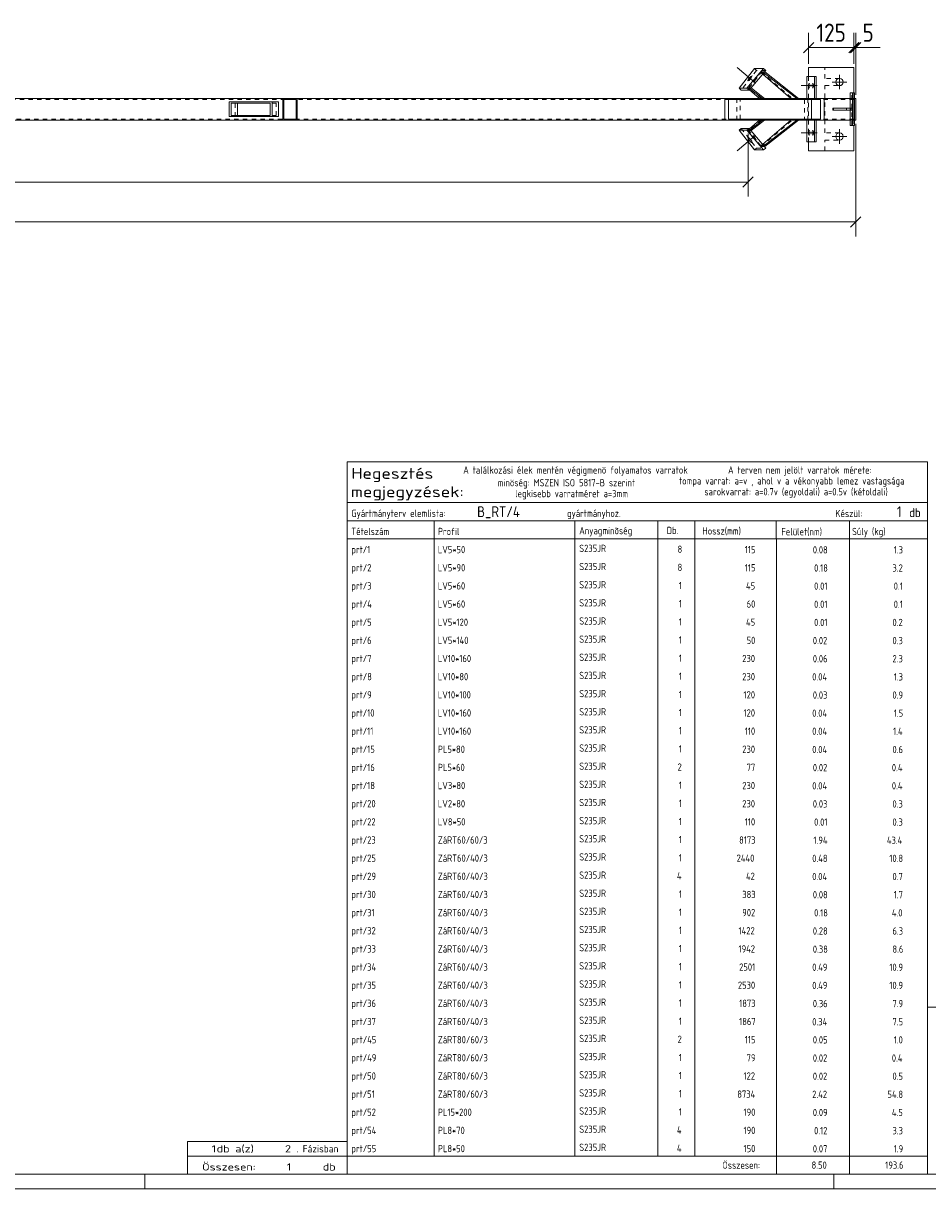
# Model space of a CAD drawing. Header units: millimetres. Extents: x 1 to 1188, y 1 to 840.
# Tile 4 of 6: x 775 to 1024, y 1 to 322. Entities that reach past the tile are written whole.
import ezdxf

# ---------------------------------------------------------------- set-up
doc = ezdxf.new("R2010")
doc.units = ezdxf.units.MM
doc.header["$LTSCALE"] = 0.6
doc.linetypes.add('XKITLINE00', pattern=[0])
doc.linetypes.add('XKITLINE02', pattern=[4, 2, -2])
for name, color, linetype, lineweight in [('Bolt', 7, 'Continuous', 0), ('DrawingSheet', 5, 'Continuous', 0), ('OtherObjectType', 1, 'Continuous', 0), ('Part', 2, 'Continuous', 0), ('Z-DIMENSIONS', 1, 'Continuous', 0)]:
    doc.layers.add(name, color=color, linetype=linetype, lineweight=lineweight)
doc.styles.add('ISOCPEUR', font='ISOCPEUR.TTF')

msp = doc.modelspace()

# ---------------------------------------------------------------- linework, layer by layer
at = {"layer": 'Bolt', "color": 4, "linetype": 'XKITLINE00', "lineweight": 0}
for p, q in [((976.22, 305.89), (971.41, 310)), ((974.32, 306.53), (974.3, 306.34)), ((974.3, 306.34), (974.64, 306.49)), ((974.52, 306.89), (974.32, 306.53)), ((974.79, 307.23), (974.52, 306.89)), ((974.64, 306.49), (974.99, 306.83)), ((975.14, 307.56), (974.79, 307.23)), ((974.99, 306.83), (975.26, 307.17)), ((975.47, 307.71), (975.14, 307.56)), ((975.26, 307.17), (975.46, 307.52)), ((975.46, 307.52), (975.47, 307.71)), ((991.04, 305.4), (991.01, 305.04)), ((991.22, 305.74), (991.04, 305.4)), ((991.24, 305.74), (991.22, 305.74)), ((991.4, 305.4), (991.24, 305.74)), ((991.42, 305.04), (991.4, 305.4)), ((992.07, 305.4), (992.04, 305.04)), ((992.24, 305.74), (992.07, 305.4)), ((992.26, 305.74), (992.24, 305.74)), ((992.42, 305.4), (992.26, 305.74)), ((992.45, 305.04), (992.42, 305.4)), ((1001.6, 306.04), (997.6, 306.04)), ((999.6, 308.04), (999.6, 304.04)), ((992.41, 305.04), (989.02, 305.04)), ((993.44, 305.04), (990.04, 305.04)), ((991.01, 305.04), (991.04, 304.68)), ((991.04, 304.68), (991.2, 304.34)), ((991.2, 304.34), (991.22, 304.34)), ((991.22, 304.34), (991.4, 304.68)), ((991.4, 304.68), (991.42, 305.04)), ((992.04, 305.04), (992.07, 304.68)), ((992.07, 304.68), (992.22, 304.34)), ((992.22, 304.34), (992.24, 304.34)), ((992.24, 304.34), (992.42, 304.68)), ((992.42, 304.68), (992.45, 305.04)), ((991.04, 292.4), (991.01, 292.04)), ((991.22, 292.74), (991.04, 292.4)), ((991.24, 292.74), (991.22, 292.74)), ((991.4, 292.4), (991.24, 292.74)), ((991.42, 292.04), (991.4, 292.4)), ((992.07, 292.4), (992.04, 292.04)), ((992.24, 292.74), (992.07, 292.4)), ((992.26, 292.74), (992.24, 292.74)), ((992.42, 292.4), (992.26, 292.74)), ((992.45, 292.04), (992.42, 292.4)), ((999.6, 289.04), (999.6, 293.04)), ((976.22, 291.19), (971.41, 287.08)), ((974.47, 290.71), (974.3, 290.74)), ((974.3, 290.74), (974.4, 290.38)), ((974.4, 290.38), (974.65, 290.02)), ((974.81, 290.44), (974.47, 290.71)), ((974.65, 290.02), (974.97, 289.67)), ((975.13, 290.08), (974.81, 290.44)), ((974.97, 289.67), (975.31, 289.4)), ((975.38, 289.72), (975.13, 290.08)), ((975.31, 289.4), (975.47, 289.37)), ((975.47, 289.37), (975.38, 289.72)), ((992.41, 292.04), (989.02, 292.04)), ((993.44, 292.04), (990.04, 292.04)), ((991.01, 292.04), (991.04, 291.68)), ((991.04, 291.68), (991.2, 291.34)), ((991.2, 291.34), (991.22, 291.34)), ((991.22, 291.34), (991.4, 291.68)), ((991.4, 291.68), (991.42, 292.04)), ((992.04, 292.04), (992.07, 291.68)), ((992.07, 291.68), (992.22, 291.34)), ((992.22, 291.34), (992.24, 291.34)), ((992.24, 291.34), (992.42, 291.68)), ((992.42, 291.68), (992.45, 292.04)), ((997.6, 291.04), (1001.6, 291.04))]:
    msp.add_line(p, q, dxfattribs=at)
for centre in [(999.6, 306.04), (999.6, 291.04)]:
    msp.add_circle(centre, 1, dxfattribs=at)
at = {"layer": 'DrawingSheet', "color": 3, "linetype": 'XKITLINE00', "lineweight": 0}
msp.add_line((5, 5), (1184, 5), dxfattribs=at)
at = {"layer": 'DrawingSheet', "color": 2, "linetype": 'XKITLINE00', "lineweight": 0}
for p, q in [((808, 1), (808, 5)), ((998, 1), (998, 5)), ((1, 1), (1188, 1))]:
    msp.add_line(p, q, dxfattribs=at)
at = {"layer": 'OtherObjectType', "color": 7, "linetype": 'XKITLINE00', "lineweight": 0}
for p, q in [((863.84, 190.1), (863.84, 201.35)), ((863.84, 201.35), (1023.84, 201.35)), ((1023.84, 201.35), (1023.84, 190.1)), ((863.84, 190.1), (1023.84, 190.1)), ((863.84, 190.1), (1023.84, 190.1)), ((863.84, 190.1), (863.84, 185.1)), ((1023.84, 190.1), (1023.84, 185.1)), ((863.84, 185.1), (1023.84, 185.1)), ((863.84, 185.1), (863.84, 180.1)), ((887.84, 185.1), (887.84, 180.1)), ((926.61, 180.1), (926.61, 185.1)), ((949.5, 185.1), (949.5, 180.1)), ((959.7, 185.1), (959.7, 180.22)), ((982.15, 185.1), (982.15, 180.1)), ((1002.33, 185.1), (1002.33, 180.1)), ((1023.84, 185.1), (1023.84, 180.1)), ((863.84, 180.1), (1023.84, 180.1)), ((863.84, 180.1), (863.84, 175.1)), ((887.84, 180.1), (887.84, 175.1)), ((926.61, 175.1), (926.61, 180.1)), ((949.5, 180.1), (949.5, 175.1)), ((959.67, 180.09), (959.67, 175.09)), ((982.18, 180.1), (982.18, 175.1)), ((1002.33, 180.1), (1002.33, 175.1)), ((1023.84, 180.1), (1023.84, 175.1)), ((863.84, 175.09), (863.84, 170.09)), ((887.84, 175.09), (887.84, 170.09)), ((926.61, 170.09), (926.61, 175.09)), ((949.5, 175.09), (949.5, 170.09)), ((959.67, 175.09), (959.67, 170.09)), ((982.18, 175.09), (982.18, 170.09)), ((1002.33, 175.09), (1002.33, 170.09)), ((1023.84, 175.09), (1023.84, 170.09)), ((863.84, 170.09), (863.84, 165.09)), ((887.84, 170.09), (887.84, 165.09)), ((926.61, 165.09), (926.61, 170.09)), ((949.5, 170.09), (949.5, 165.09)), ((959.67, 170.09), (959.67, 165.09)), ((982.18, 170.09), (982.18, 165.09)), ((1002.33, 170.09), (1002.33, 165.09)), ((1023.84, 170.09), (1023.84, 165.09)), ((863.84, 165.09), (863.84, 160.09)), ((887.84, 165.09), (887.84, 160.09)), ((926.61, 160.09), (926.61, 165.09)), ((949.5, 165.09), (949.5, 160.09)), ((959.67, 165.09), (959.67, 160.09)), ((982.18, 165.09), (982.18, 160.09)), ((1002.33, 165.09), (1002.33, 160.09)), ((1023.84, 165.09), (1023.84, 160.09)), ((863.84, 160.09), (863.84, 155.09)), ((887.84, 160.09), (887.84, 155.09)), ((926.61, 155.09), (926.61, 160.09)), ((949.5, 160.09), (949.5, 155.09)), ((959.67, 160.08), (959.67, 155.08)), ((982.18, 160.09), (982.18, 155.09)), ((1002.33, 160.09), (1002.33, 155.09)), ((1023.84, 160.09), (1023.84, 155.09)), ((863.84, 155.08), (863.84, 150.08)), ((887.84, 155.08), (887.84, 150.08)), ((926.61, 150.08), (926.61, 155.08)), ((949.5, 155.08), (949.5, 150.08)), ((959.67, 155.08), (959.67, 150.08)), ((982.18, 155.08), (982.18, 150.08)), ((1002.33, 155.08), (1002.33, 150.08)), ((1023.84, 155.08), (1023.84, 150.08)), ((863.84, 150.08), (863.84, 145.08)), ((887.84, 150.08), (887.84, 145.08)), ((926.61, 145.08), (926.61, 150.08)), ((949.5, 150.08), (949.5, 145.08)), ((959.67, 150.08), (959.67, 145.08)), ((982.18, 150.08), (982.18, 145.08)), ((1002.33, 150.08), (1002.33, 145.08)), ((1023.84, 150.08), (1023.84, 145.08)), ((863.84, 145.08), (863.84, 140.08)), ((887.84, 145.08), (887.84, 140.08)), ((926.61, 140.08), (926.61, 145.08)), ((949.5, 145.08), (949.5, 140.08)), ((959.67, 145.07), (959.67, 140.07)), ((982.18, 145.08), (982.18, 140.08)), ((1002.33, 145.08), (1002.33, 140.08)), ((1023.84, 145.08), (1023.84, 140.08)), ((863.84, 140.07), (863.84, 135.07)), ((887.84, 140.07), (887.84, 135.07)), ((926.61, 135.07), (926.61, 140.07)), ((949.5, 140.07), (949.5, 135.07)), ((959.67, 140.07), (959.67, 135.07)), ((982.18, 140.07), (982.18, 135.07)), ((1002.33, 140.07), (1002.33, 135.07)), ((1023.84, 140.07), (1023.84, 135.07)), ((863.84, 135.07), (863.84, 130.07)), ((887.84, 135.07), (887.84, 130.07)), ((926.61, 130.07), (926.61, 135.07)), ((949.5, 135.07), (949.5, 130.07)), ((959.67, 135.07), (959.67, 130.07)), ((982.18, 135.07), (982.18, 130.07)), ((1002.33, 135.07), (1002.33, 130.07)), ((1023.84, 135.07), (1023.84, 130.07)), ((863.84, 130.07), (863.84, 125.07)), ((887.84, 130.07), (887.84, 125.07)), ((926.61, 125.07), (926.61, 130.07)), ((949.5, 130.07), (949.5, 125.07)), ((959.67, 130.07), (959.67, 125.07)), ((982.18, 130.07), (982.18, 125.07)), ((1002.33, 130.07), (1002.33, 125.07)), ((1023.84, 130.07), (1023.84, 125.07)), ((863.84, 125.07), (863.84, 120.07)), ((887.84, 125.07), (887.84, 120.07)), ((926.61, 120.07), (926.61, 125.07)), ((949.5, 125.07), (949.5, 120.07)), ((959.67, 125.06), (959.67, 120.06)), ((982.18, 125.07), (982.18, 120.07)), ((1002.33, 125.07), (1002.33, 120.07)), ((1023.84, 125.07), (1023.84, 120.07)), ((863.84, 120.06), (863.84, 115.06)), ((887.84, 120.06), (887.84, 115.06)), ((926.61, 115.06), (926.61, 120.06)), ((949.5, 120.06), (949.5, 115.06)), ((959.67, 120.06), (959.67, 115.06)), ((982.18, 120.06), (982.18, 115.06)), ((1002.33, 120.06), (1002.33, 115.06)), ((1023.84, 120.06), (1023.84, 115.06)), ((863.84, 115.06), (863.84, 110.06)), ((887.84, 115.06), (887.84, 110.06)), ((926.61, 110.06), (926.61, 115.06)), ((949.5, 115.06), (949.5, 110.06)), ((959.67, 115.06), (959.67, 110.06)), ((982.18, 115.06), (982.18, 110.06)), ((1002.33, 115.06), (1002.33, 110.06)), ((1023.84, 115.06), (1023.84, 110.06)), ((863.84, 110.06), (863.84, 105.06)), ((887.84, 110.06), (887.84, 105.06)), ((926.61, 105.06), (926.61, 110.06)), ((949.5, 110.06), (949.5, 105.06)), ((959.67, 110.05), (959.67, 105.05)), ((982.18, 110.06), (982.18, 105.06)), ((1002.33, 110.06), (1002.33, 105.06)), ((1023.84, 110.06), (1023.84, 105.06)), ((863.84, 105.05), (863.84, 100.05)), ((887.84, 105.05), (887.84, 100.05)), ((926.61, 100.05), (926.61, 105.05)), ((949.5, 105.05), (949.5, 100.05)), ((959.67, 105.05), (959.67, 100.05)), ((982.18, 105.05), (982.18, 100.05)), ((1002.33, 105.05), (1002.33, 100.05)), ((1023.84, 105.05), (1023.84, 100.05)), ((863.84, 100.05), (863.84, 95.05)), ((887.84, 100.05), (887.84, 95.05)), ((926.61, 95.05), (926.61, 100.05)), ((949.5, 100.05), (949.5, 95.05)), ((959.67, 100.05), (959.67, 95.05)), ((982.18, 100.05), (982.18, 95.05)), ((1002.33, 100.05), (1002.33, 95.05)), ((1023.84, 100.05), (1023.84, 95.05)), ((863.84, 95.05), (863.84, 90.05)), ((887.84, 95.05), (887.84, 90.05)), ((926.61, 90.05), (926.61, 95.05)), ((949.5, 95.05), (949.5, 90.05)), ((959.67, 95.05), (959.67, 90.05)), ((982.18, 95.05), (982.18, 90.05)), ((1002.33, 95.05), (1002.33, 90.05)), ((1023.84, 95.05), (1023.84, 90.05)), ((863.84, 90.05), (863.84, 85.05)), ((887.84, 90.05), (887.84, 85.05)), ((926.61, 85.05), (926.61, 90.05)), ((949.5, 90.05), (949.5, 85.05)), ((959.67, 90.04), (959.67, 85.04)), ((982.18, 90.05), (982.18, 85.05)), ((1002.33, 90.05), (1002.33, 85.05)), ((1023.84, 90.05), (1023.84, 85.05)), ((863.84, 85.04), (863.84, 80.04)), ((887.84, 85.04), (887.84, 80.04)), ((926.61, 80.04), (926.61, 85.04)), ((949.5, 85.04), (949.5, 80.04)), ((959.67, 85.04), (959.67, 80.04)), ((982.18, 85.04), (982.18, 80.04)), ((1002.33, 85.04), (1002.33, 80.04)), ((1023.84, 85.04), (1023.84, 80.04)), ((863.84, 80.04), (863.84, 75.04)), ((887.84, 80.04), (887.84, 75.04)), ((926.61, 75.04), (926.61, 80.04)), ((949.5, 80.04), (949.5, 75.04)), ((959.67, 80.04), (959.67, 75.04)), ((982.18, 80.04), (982.18, 75.04)), ((1002.33, 80.04), (1002.33, 75.04)), ((1023.84, 80.04), (1023.84, 75.04)), ((863.84, 75.04), (863.84, 70.04)), ((887.84, 75.04), (887.84, 70.04)), ((926.61, 70.04), (926.61, 75.04)), ((949.5, 75.04), (949.5, 70.04)), ((959.67, 75.03), (959.67, 70.03)), ((982.18, 75.04), (982.18, 70.04)), ((1002.33, 75.04), (1002.33, 70.04)), ((1023.84, 75.04), (1023.84, 70.04)), ((863.84, 70.03), (863.84, 65.03)), ((887.84, 70.03), (887.84, 65.03)), ((926.61, 65.03), (926.61, 70.03)), ((949.5, 70.03), (949.5, 65.03)), ((959.67, 70.03), (959.67, 65.03)), ((982.18, 70.03), (982.18, 65.03)), ((1002.33, 70.03), (1002.33, 65.03)), ((1023.84, 70.03), (1023.84, 65.03)), ((863.84, 65.03), (863.84, 60.03)), ((887.84, 65.03), (887.84, 60.03)), ((926.61, 60.03), (926.61, 65.03)), ((949.5, 65.03), (949.5, 60.03)), ((959.67, 65.03), (959.67, 60.03)), ((982.18, 65.03), (982.18, 60.03)), ((1002.33, 65.03), (1002.33, 60.03)), ((1023.84, 65.03), (1023.84, 60.03)), ((863.84, 60.03), (863.84, 55.03)), ((887.84, 60.03), (887.84, 55.03)), ((926.61, 55.03), (926.61, 60.03)), ((949.5, 60.03), (949.5, 55.03)), ((959.67, 60.03), (959.67, 55.03)), ((982.18, 60.03), (982.18, 55.03)), ((1002.33, 60.03), (1002.33, 55.03)), ((1023.84, 60.03), (1023.84, 55.03)), ((863.84, 55.03), (863.84, 50.03)), ((887.84, 55.03), (887.84, 50.03)), ((926.61, 50.03), (926.61, 55.03)), ((949.5, 55.03), (949.5, 50.03)), ((959.67, 55.02), (959.67, 50.02)), ((982.18, 55.03), (982.18, 50.03)), ((1002.33, 55.03), (1002.33, 50.03)), ((1023.84, 55.03), (1023.84, 50.03)), ((863.84, 50.02), (863.84, 45.02)), ((887.84, 50.02), (887.84, 45.02)), ((926.61, 45.02), (926.61, 50.02)), ((949.5, 50.02), (949.5, 45.02)), ((959.67, 50.02), (959.67, 45.02)), ((982.18, 50.02), (982.18, 45.02)), ((1002.33, 50.02), (1002.33, 45.02)), ((1023.84, 51.05), (1023.84, 6.75)), ((1023.84, 51.05), (1184, 51.05)), ((1023.84, 50.02), (1023.84, 45.02)), ((863.84, 45.02), (863.84, 40.02)), ((887.84, 45.02), (887.84, 40.02)), ((926.61, 40.02), (926.61, 45.02)), ((949.5, 45.02), (949.5, 40.02)), ((959.67, 45.02), (959.67, 40.02)), ((982.18, 45.02), (982.18, 40.02)), ((1002.33, 45.02), (1002.33, 40.02)), ((1023.84, 45.02), (1023.84, 40.02)), ((863.84, 40.02), (863.84, 35.02)), ((887.84, 40.02), (887.84, 35.02)), ((926.61, 35.02), (926.61, 40.02)), ((949.5, 40.02), (949.5, 35.02)), ((959.67, 40.01), (959.67, 35.01)), ((982.18, 40.02), (982.18, 35.02)), ((1002.33, 40.02), (1002.33, 35.02)), ((1023.84, 40.02), (1023.84, 35.02)), ((863.84, 35.01), (863.84, 30.01)), ((887.84, 35.01), (887.84, 30.01)), ((926.61, 30.01), (926.61, 35.01)), ((949.5, 35.01), (949.5, 30.01)), ((959.67, 35.01), (959.67, 30.01)), ((982.18, 35.01), (982.18, 30.01)), ((1002.33, 35.01), (1002.33, 30.01)), ((1023.84, 35.01), (1023.84, 30.01)), ((863.84, 30.01), (863.84, 25.01)), ((887.84, 30.01), (887.84, 25.01)), ((926.61, 25.01), (926.61, 30.01)), ((949.5, 30.01), (949.5, 25.01)), ((959.67, 30.01), (959.67, 25.01)), ((982.18, 30.01), (982.18, 25.01)), ((1002.33, 30.01), (1002.33, 25.01)), ((1023.84, 30.01), (1023.84, 25.01)), ((863.84, 25.01), (863.84, 20.01)), ((887.84, 25.01), (887.84, 20.01)), ((926.61, 20.01), (926.61, 25.01)), ((949.5, 25.01), (949.5, 20.01)), ((959.67, 25.01), (959.67, 20.01)), ((982.18, 25.01), (982.18, 20.01)), ((1002.33, 25.01), (1002.33, 20.01)), ((1023.84, 25.01), (1023.84, 20.01)), ((863.84, 20.01), (863.84, 15.01)), ((887.84, 20.01), (887.84, 15.01)), ((926.61, 15.01), (926.61, 20.01)), ((949.5, 20.01), (949.5, 15.01)), ((959.67, 20), (959.67, 15)), ((982.18, 20.01), (982.18, 15.01)), ((1002.33, 20.01), (1002.33, 15.01)), ((1023.84, 20.01), (1023.84, 15.01)), ((819.84, 10), (819.84, 14)), ((819.84, 14), (863.84, 14)), ((863.84, 15), (863.84, 10)), ((863.84, 10), (863.84, 14)), ((887.84, 15), (887.84, 10)), ((926.61, 10), (926.61, 15)), ((949.5, 15), (949.5, 10)), ((959.67, 15), (959.67, 10)), ((982.18, 15), (982.18, 10)), ((1002.33, 15), (1002.33, 10)), ((1023.84, 15), (1023.84, 10)), ((819.84, 10), (863.84, 10)), ((819.85, 5.02), (819.84, 9.99)), ((819.84, 9.98), (863.74, 9.98)), ((863.84, 10), (1023.84, 10)), ((863.84, 10), (863.84, 5)), ((982.19, 10), (982.19, 5)), ((1002.31, 10), (1002.31, 5)), ((1023.84, 10), (1023.84, 5)), ((819.89, 5.03), (863.79, 5.03)), ((863.84, 5), (1023.84, 5))]:
    msp.add_line(p, q, dxfattribs=at)
at = {"layer": 'Part', "color": 2, "linetype": 'XKITLINE00', "lineweight": 0}
for p, q in [((971.89, 304.32), (976.13, 309.74)), ((974.02, 304.32), (978.65, 309.74)), ((974.66, 303.81), (979.3, 309.23)), ((976.13, 309.74), (978.65, 309.74)), ((978.65, 309.74), (979.3, 309.23)), ((978.77, 308.61), (978.97, 308.84)), ((978.77, 308.61), (987.81, 301.54)), ((978.97, 308.84), (988.3, 301.54)), ((1003.56, 310.04), (991.06, 310.04)), ((991.06, 310.04), (991.06, 307.54)), ((1003.56, 310.04), (1003.56, 310.04)), ((1003.56, 310.04), (1003.56, 303.04)), ((986.2, 301.54), (978.42, 308.2)), ((990.58, 301.54), (990.58, 307.54)), ((993.19, 307.54), (990.58, 307.54)), ((992.67, 301.54), (992.67, 307.54)), ((993.19, 301.54), (993.19, 307.54)), ((972.48, 303.81), (971.89, 304.32)), ((971.89, 304.32), (974.02, 304.32)), ((972.48, 303.81), (974.66, 303.81)), ((974.66, 303.81), (974.02, 304.32)), ((977.5, 301.54), (974.74, 303.9)), ((974.99, 304.2), (975.19, 304.43)), ((974.99, 304.2), (978.39, 301.54)), ((975.19, 304.43), (978.89, 301.54)), ((1002.51, 303.04), (1002.51, 298.79)), ((1003.7, 303.04), (1002.51, 303.04)), ((1003.18, 294.04), (1003.18, 303.04)), ((1003.7, 303.04), (1003.7, 294.04)), ((846.07, 301.54), (680.07, 301.54)), ((831.26, 296.54), (831.26, 300.54)), ((844.88, 300.54), (831.26, 300.54)), ((831.85, 296.84), (831.85, 300.24)), ((842.57, 300.24), (831.85, 300.24)), ((833.57, 296.84), (833.57, 300.24)), ((842.57, 296.84), (842.57, 300.24)), ((843.16, 300.54), (843.16, 296.54)), ((844.88, 296.54), (844.88, 300.54)), ((850.07, 301.54), (846.07, 301.54)), ((846.07, 301.54), (846.07, 295.54)), ((849.77, 301.24), (846.37, 301.24)), ((846.37, 301.24), (846.37, 295.84)), ((849.77, 295.84), (849.77, 301.24)), ((967.99, 301.54), (850.07, 301.54)), ((850.07, 295.54), (850.07, 301.54)), ((967.99, 295.54), (967.99, 301.54)), ((1002.51, 301.54), (967.99, 301.54)), ((969.01, 301.24), (969.01, 295.84)), ((969.01, 301.24), (994.32, 301.24)), ((978.39, 301.54), (978.89, 301.54)), ((988.3, 301.54), (987.81, 301.54)), ((991.91, 295.84), (991.91, 301.24)), ((993.19, 301.54), (992.67, 301.54)), ((994.32, 295.84), (994.32, 301.24)), ((995.35, 295.54), (995.35, 301.54)), ((997.73, 298.79), (1003.18, 298.79)), ((997.73, 298.29), (997.73, 298.79)), ((997.95, 298.29), (997.95, 298.79)), ((1003.18, 298.79), (1003.18, 298.29)), ((1004.06, 301.54), (1003.7, 301.54)), ((1004.06, 295.54), (1004.06, 301.54)), ((846.07, 295.54), (680.07, 295.54)), ((844.88, 296.54), (831.26, 296.54)), ((831.85, 296.84), (842.57, 296.84)), ((846.07, 295.54), (850.07, 295.54)), ((849.77, 295.84), (846.37, 295.84)), ((967.99, 295.54), (850.07, 295.54)), ((1002.51, 295.54), (967.99, 295.54)), ((969.01, 295.84), (994.32, 295.84)), ((977.5, 295.54), (974.74, 293.18)), ((974.99, 292.88), (978.39, 295.54)), ((975.19, 292.65), (978.89, 295.54)), ((978.89, 295.54), (978.39, 295.54)), ((986.2, 295.54), (978.42, 288.88)), ((978.77, 288.47), (987.81, 295.54)), ((978.97, 288.24), (988.3, 295.54)), ((988.3, 295.54), (987.81, 295.54)), ((990.58, 289.54), (990.58, 295.54)), ((993.19, 295.54), (992.67, 295.54)), ((992.67, 289.54), (992.67, 295.54)), ((993.19, 289.54), (993.19, 295.54)), ((1003.18, 298.29), (997.73, 298.29)), ((1002.51, 294.04), (1002.51, 298.29)), ((1003.7, 295.54), (1004.06, 295.54)), ((971.89, 292.76), (972.48, 293.27)), ((971.89, 292.76), (974.02, 292.76)), ((976.13, 287.34), (971.89, 292.76)), ((972.48, 293.27), (974.66, 293.27)), ((974.02, 292.76), (974.66, 293.27)), ((978.65, 287.34), (974.02, 292.76)), ((974.66, 293.27), (979.3, 287.85)), ((975.19, 292.65), (974.99, 292.88)), ((1003.18, 294.04), (1002.51, 294.04)), ((1003.7, 294.04), (1003.18, 294.04)), ((1003.56, 294.04), (1003.56, 287.04)), ((992.67, 289.54), (990.58, 289.54)), ((991.06, 287.04), (991.06, 289.54)), ((993.19, 289.54), (992.67, 289.54)), ((976.13, 287.34), (978.65, 287.34)), ((979.3, 287.85), (978.65, 287.34)), ((978.97, 288.24), (978.77, 288.47)), ((1003.56, 287.04), (991.06, 287.04)), ((1003.56, 287.04), (1003.56, 287.04))]:
    msp.add_line(p, q, dxfattribs=at)
at = {"layer": 'Part', "color": 7, "linetype": 'XKITLINE02', "lineweight": 0}
for p, q in [((976.72, 309.23), (972.48, 303.81)), ((978.03, 308.84), (974.4, 304.2)), ((974.67, 304.43), (977.94, 308.61)), ((976.13, 309.74), (976.72, 309.23)), ((979.3, 309.23), (976.72, 309.23)), ((977.94, 308.61), (978.77, 308.61)), ((978.42, 308.2), (977.94, 308.61)), ((978.03, 308.84), (986.56, 301.54)), ((978.03, 308.84), (978.97, 308.84)), ((1003.56, 310.04), (991.06, 310.04)), ((995.56, 307.04), (995.56, 310.04)), ((995.56, 310.04), (1003.56, 310.04)), ((995.56, 307.04), (995.56, 310.04)), ((995.56, 310.04), (1003.56, 310.04)), ((995.56, 307.04), (995.56, 310.04)), ((995.56, 310.04), (1003.56, 310.04)), ((995.56, 307.04), (995.56, 310.04)), ((995.56, 310.04), (1003.56, 310.04)), ((1003.56, 310.04), (1003.56, 287.04)), ((1003.56, 310.04), (1003.56, 287.04)), ((1003.56, 310.04), (1003.56, 287.04)), ((1003.56, 310.04), (1003.56, 287.04)), ((991.05, 301.54), (991.05, 307.54)), ((991.06, 289.54), (991.06, 307.54)), ((999.6, 307.04), (995.56, 307.04)), ((999.6, 307.04), (995.56, 307.04)), ((999.6, 307.04), (995.56, 307.04)), ((999.6, 307.04), (995.56, 307.04)), ((999.6, 307.04), (999.98, 306.96)), ((999.6, 307.04), (999.98, 306.96)), ((999.6, 307.04), (999.98, 306.96)), ((999.6, 307.04), (999.98, 306.96)), ((1000.52, 306.42), (1000.6, 306.04)), ((1000.52, 306.42), (1000.6, 306.04)), ((1000.52, 306.42), (1000.6, 306.04)), ((1000.52, 306.42), (1000.6, 306.04)), ((1000.6, 306.04), (1000.52, 305.66)), ((1000.6, 306.04), (1000.52, 305.66)), ((1000.6, 306.04), (1000.52, 305.66)), ((1000.6, 306.04), (1000.52, 305.66)), ((974.74, 303.9), (974.4, 304.2)), ((974.4, 304.2), (974.99, 304.2)), ((974.67, 304.43), (975.19, 304.43)), ((978.05, 301.54), (974.67, 304.43)), ((995.56, 292.04), (995.56, 305.04)), ((995.56, 305.04), (999.6, 305.04)), ((995.56, 292.04), (995.56, 305.04)), ((995.56, 305.04), (999.6, 305.04)), ((995.56, 292.04), (995.56, 305.04)), ((995.56, 305.04), (999.6, 305.04)), ((995.56, 292.04), (995.56, 305.04)), ((995.56, 305.04), (999.6, 305.04)), ((999.98, 305.11), (999.6, 305.04)), ((999.98, 305.11), (999.6, 305.04)), ((999.98, 305.11), (999.6, 305.04)), ((999.98, 305.11), (999.6, 305.04)), ((1002.99, 294.04), (1002.99, 303.04)), ((1003.56, 303.04), (1003.56, 294.04)), ((173.57, 301.24), (989.9, 301.24)), ((832.97, 296.54), (832.97, 300.54)), ((844.28, 300.24), (842.57, 300.24)), ((844.28, 300.24), (842.57, 300.24)), ((844.28, 296.84), (844.28, 300.24)), ((850.07, 301.54), (846.07, 301.54)), ((990.88, 301.54), (967.99, 301.54)), ((971.26, 295.54), (971.26, 301.54)), ((972.24, 295.84), (972.24, 301.24)), ((977.5, 301.54), (978.39, 301.54)), ((978.89, 301.54), (987.81, 301.54)), ((989.9, 301.24), (989.9, 295.84)), ((992.67, 301.54), (990.58, 301.54)), ((990.88, 295.54), (990.88, 301.54)), ((990.88, 295.54), (990.88, 301.54)), ((1003.56, 301.24), (994.32, 301.24)), ((1001.55, 298.29), (1001.55, 298.79)), ((1003.56, 301.54), (1002.51, 301.54)), ((1002.51, 298.79), (1002.51, 298.29)), ((1002.8, 298.29), (1002.8, 298.79)), ((1003.56, 295.54), (1003.56, 301.54)), ((1003.7, 301.54), (1003.56, 301.54)), ((1003.56, 301.54), (1003.56, 295.54)), ((989.9, 295.84), (173.57, 295.84)), ((844.28, 296.84), (842.57, 296.84)), ((850.07, 295.54), (846.07, 295.54)), ((990.88, 295.54), (967.99, 295.54)), ((978.05, 295.54), (974.67, 292.65)), ((978.39, 295.54), (977.5, 295.54)), ((978.03, 288.24), (986.56, 295.54)), ((987.81, 295.54), (978.89, 295.54)), ((992.67, 295.54), (990.58, 295.54)), ((991.05, 289.54), (991.05, 295.54)), ((1003.56, 295.84), (994.32, 295.84)), ((1003.56, 295.54), (1002.51, 295.54)), ((1003.7, 295.54), (1003.56, 295.54)), ((972.48, 293.27), (976.72, 287.85)), ((974.74, 293.18), (974.4, 292.88)), ((974.4, 292.88), (978.03, 288.24)), ((974.4, 292.88), (974.99, 292.88)), ((977.94, 288.47), (974.67, 292.65)), ((974.67, 292.65), (975.19, 292.65)), ((999.6, 292.04), (995.56, 292.04)), ((999.6, 292.04), (995.56, 292.04)), ((999.6, 292.04), (995.56, 292.04)), ((999.6, 292.04), (995.56, 292.04)), ((995.56, 287.04), (995.57, 290.04)), ((995.56, 287.04), (995.57, 290.04)), ((995.56, 287.04), (995.57, 290.04)), ((995.56, 287.04), (995.57, 290.04)), ((995.57, 290.04), (999.6, 290.04)), ((995.57, 290.04), (999.6, 290.04)), ((995.57, 290.04), (999.6, 290.04)), ((995.57, 290.04), (999.6, 290.04)), ((999.6, 292.04), (999.98, 291.96)), ((999.6, 292.04), (999.98, 291.96)), ((999.6, 292.04), (999.98, 291.96)), ((999.6, 292.04), (999.98, 291.96)), ((999.98, 290.12), (999.6, 290.04)), ((999.98, 290.12), (999.6, 290.04)), ((999.98, 290.12), (999.6, 290.04)), ((999.98, 290.12), (999.6, 290.04)), ((1000.52, 291.42), (1000.6, 291.04)), ((1000.52, 291.42), (1000.6, 291.04)), ((1000.52, 291.42), (1000.6, 291.04)), ((1000.52, 291.42), (1000.6, 291.04)), ((1000.6, 291.04), (1000.52, 290.66)), ((1000.6, 291.04), (1000.52, 290.66)), ((1000.6, 291.04), (1000.52, 290.66)), ((1000.6, 291.04), (1000.52, 290.66)), ((976.72, 287.85), (976.13, 287.34)), ((976.72, 287.85), (979.3, 287.85)), ((978.42, 288.88), (977.94, 288.47)), ((977.94, 288.47), (978.77, 288.47)), ((978.03, 288.24), (978.97, 288.24)), ((1003.56, 287.04), (991.06, 287.04)), ((1003.56, 287.04), (995.56, 287.04)), ((1003.56, 287.04), (995.56, 287.04)), ((1003.56, 287.04), (995.56, 287.04)), ((1003.56, 287.04), (995.56, 287.04))]:
    msp.add_line(p, q, dxfattribs=at)
for centre, start, end in [((999.6, 306.04), 22.4985, 67.4954), ((999.6, 306.04), 22.4985, 67.4954), ((999.6, 306.04), 22.4985, 67.4954), ((999.6, 306.04), 22.4985, 67.4954), ((999.6, 306.04), 292.4954, 337.4985), ((999.6, 306.04), 292.4954, 337.4985), ((999.6, 306.04), 292.4954, 337.4985), ((999.6, 306.04), 292.4954, 337.4985), ((999.6, 291.04), 22.4889, 67.4846), ((999.6, 291.04), 22.4889, 67.4846), ((999.6, 291.04), 22.4889, 67.4846), ((999.6, 291.04), 22.4889, 67.4846), ((999.6, 291.04), 292.4931, 337.4918), ((999.6, 291.04), 292.4931, 337.4918), ((999.6, 291.04), 292.4931, 337.4918), ((999.6, 291.04), 292.4931, 337.4918)]:
    msp.add_arc(centre, 1, start, end, dxfattribs=at)
at = {"layer": 'Z-DIMENSIONS', "color": 7, "linetype": 'XKITLINE00', "lineweight": 0}
for p, q in [((991.06, 311.04), (991.06, 319.64)), ((1003.56, 311.04), (1003.56, 319.64)), ((1003.56, 311.04), (1003.56, 319.64)), ((1004.06, 302.54), (1004.06, 319.64)), ((992.48, 316.95), (989.65, 314.12)), ((991.06, 315.54), (1003.56, 315.54)), ((1004.98, 316.95), (1002.15, 314.12)), ((1004.94, 316.91), (1002.15, 314.12)), ((1005.48, 316.95), (1002.65, 314.12)), ((1003.56, 315.54), (1004.06, 315.54)), ((1004.06, 315.54), (1010.82, 315.54)), ((1004.06, 315.54), (1010.82, 315.54)), ((1004.06, 294.54), (1004.06, 263.48)), ((974.4, 291.88), (974.4, 274.48)), ((975.81, 279.89), (972.98, 277.06)), ((173.07, 278.48), (974.4, 278.48)), ((173.07, 267.48), (1004.06, 267.48)), ((1005.48, 268.89), (1002.65, 266.06))]:
    msp.add_line(p, q, dxfattribs=at)
at = {"layer": 'Z-DIMENSIONS', "color": 3}
for p in [(991.06, 315.54), (1003.56, 315.54), (1003.56, 315.54), (1004.06, 315.54), (974.4, 278.48), (1004.06, 267.48)]:
    msp.add_point(p, dxfattribs=at)

# ---------------------------------------------------------------- texts
at = {"layer": 'OtherObjectType', "color": 7, "style": 'ISOCPEUR'}
for s, height, width, p in [('Hegesztés', 3, 1.19, (864.99, 196.66)), ('A találkozási élek mentén végigmenö folyamatos varratok', 2, 0.85, (895.84, 198.1)), ('A terven nem jelölt varratok mérete:', 2, 0.85, (968.86, 198.1)), ('minöség: MSZEN ISO 5817-B szerint', 2, 0.85, (905.34, 194.6)), ('tompa varrat: a=v , ahol v a vékonyabb lemez vastagsága', 2, 0.85, (955.34, 195.1)), ('megjegyzések:', 3, 1.19, (864.84, 191.6)), ('legkisebb varratméret a=3mm', 2, 0.85, (910.16, 191.6)), ('sarokvarrat: a=0.7v (egyoldali) a=0.5v (kétoldali)', 2, 0.85, (962.34, 192.1)), ('Gyártmányterv elemlista:                               gyártmányhoz.', 2, 0.85, (864.99, 186.16)), ('Készül:', 2, 0.85, (998.47, 186.1)), ('db', 2.5, 0.85, (1018.84, 186.1)), ('Tételszám', 2, 0.85, (864.99, 181.16)), ('Profil', 2, 0.85, (888.84, 181.16)), ('Anyagminõség', 2, 0.85, (927.83, 181.38)), ('Db.', 2, 0.85, (951.96, 181.44)), ('Hossz(mm)', 2, 0.85, (961.78, 181.3)), ('Felület(nm)', 2, 0.85, (983.56, 181.1)), ('Súly (kg)', 2, 0.85, (1003.05, 181.16)), ('1', 2, 1.211571, (826.48, 11)), ('db a(z)', 2, 1.211571, (827.84, 11)), ('2', 2, 1.211571, (846.7, 11)), ('. Fázisban', 2, 0.935, (849.84, 11)), ('Összesen:            db', 2, 1.211571, (823.84, 6)), ('1', 2, 1.211571, (847.19, 6)), ('Összesen:', 2, 0.85, (967.33, 6.5))]:
    msp.add_text(s, height=height, dxfattribs=dict(at, width=width)).set_placement(p)
at = {"layer": 'OtherObjectType', "color": 5, "style": 'ISOCPEUR', "width": 0.85}
for s, height, p in [('B_RT/4', 3, (899.68, 186.1)), ('1', 3, (1015.41, 186.1)), ('prt/1', 2, (864.99, 176.16)), ('LV5*50', 2, (888.84, 176.16)), ('S235JR', 2, (927.83, 176.5)), ('8', 2, (954.94, 176.26)), ('115', 2, (973.47, 176.16)), ('0.08', 2, (992.23, 176.09)), ('1.3', 2, (1014.54, 176.09)), ('S235JR', 2, (927.83, 171.49)), ('prt/2', 2, (864.99, 171.15)), ('LV5*90', 2, (888.84, 171.15)), ('8', 2, (954.94, 171.26)), ('115', 2, (973.47, 171.15)), ('0.18', 2, (992.58, 171.09)), ('3.2', 2, (1014.19, 171.09)), ('prt/3', 2, (864.99, 166.15)), ('LV5*60', 2, (888.84, 166.15)), ('S235JR', 2, (927.83, 166.49)), ('1', 2, (955.28, 166.26)), ('45', 2, (973.81, 166.15)), ('0.01', 2, (992.58, 166.09)), ('0.1', 2, (1014.54, 166.09)), ('prt/4', 2, (864.99, 161.15)), ('LV5*60', 2, (888.84, 161.15)), ('S235JR', 2, (927.83, 161.49)), ('1', 2, (955.28, 161.26)), ('60', 2, (973.98, 161.15)), ('0.01', 2, (992.58, 161.09)), ('0.1', 2, (1014.54, 161.09)), ('prt/5', 2, (864.99, 156.15)), ('LV5*120', 2, (888.84, 156.15)), ('S235JR', 2, (927.83, 156.48)), ('1', 2, (955.28, 156.25)), ('45', 2, (973.81, 156.15)), ('0.01', 2, (992.58, 156.08)), ('0.2', 2, (1014.19, 156.08)), ('prt/6', 2, (864.99, 151.14)), ('LV5*140', 2, (888.84, 151.14)), ('S235JR', 2, (927.83, 151.48)), ('1', 2, (955.28, 151.25)), ('50', 2, (973.98, 151.14)), ('0.02', 2, (992.23, 151.08)), ('0.3', 2, (1014.19, 151.08)), ('prt/7', 2, (864.99, 146.14)), ('LV10*160', 2, (888.84, 146.14)), ('S235JR', 2, (927.83, 146.48)), ('1', 2, (955.28, 146.25)), ('230', 2, (972.78, 146.14)), ('0.06', 2, (992.23, 146.08)), ('2.3', 2, (1014.19, 146.08)), ('prt/8', 2, (864.99, 141.14)), ('LV10*80', 2, (888.84, 141.14)), ('S235JR', 2, (927.83, 141.48)), ('1', 2, (955.28, 141.24)), ('230', 2, (972.78, 141.14)), ('0.04', 2, (992.06, 141.07)), ('1.3', 2, (1014.54, 141.07)), ('prt/9', 2, (864.99, 136.13)), ('LV10*100', 2, (888.84, 136.13)), ('S235JR', 2, (927.83, 136.47)), ('1', 2, (955.28, 136.24)), ('120', 2, (973.13, 136.13)), ('0.03', 2, (992.23, 136.07)), ('0.9', 2, (1014.19, 136.07)), ('prt/10', 2, (864.99, 131.13)), ('LV10*160', 2, (888.84, 131.13)), ('S235JR', 2, (927.83, 131.47)), ('1', 2, (955.28, 131.24)), ('120', 2, (973.13, 131.13)), ('0.04', 2, (992.06, 131.07)), ('1.5', 2, (1014.54, 131.07)), ('S235JR', 2, (927.83, 126.47)), ('prt/11', 2, (864.99, 126.13)), ('LV10*160', 2, (888.84, 126.13)), ('1', 2, (955.28, 126.24)), ('110', 2, (973.47, 126.13)), ('0.04', 2, (992.06, 126.07)), ('1.4', 2, (1014.36, 126.07)), ('prt/15', 2, (864.99, 121.13)), ('PL5*80', 2, (888.84, 121.13)), ('S235JR', 2, (927.83, 121.46)), ('1', 2, (955.28, 121.23)), ('230', 2, (972.78, 121.13)), ('0.04', 2, (992.06, 121.06)), ('0.6', 2, (1014.19, 121.06)), ('prt/16', 2, (864.99, 116.12)), ('PL5*60', 2, (888.84, 116.12)), ('S235JR', 2, (927.83, 116.46)), ('2', 2, (954.94, 116.23)), ('77', 2, (973.98, 116.12)), ('0.02', 2, (992.23, 116.06)), ('0.4', 2, (1014.02, 116.06)), ('prt/18', 2, (864.99, 111.12)), ('LV3*80', 2, (888.84, 111.12)), ('S235JR', 2, (927.83, 111.46)), ('1', 2, (955.28, 111.23)), ('230', 2, (972.78, 111.12)), ('0.04', 2, (992.06, 111.06)), ('0.4', 2, (1014.02, 111.06)), ('prt/20', 2, (864.99, 106.12)), ('LV2*80', 2, (888.84, 106.12)), ('S235JR', 2, (927.83, 106.46)), ('1', 2, (955.28, 106.22)), ('230', 2, (972.78, 106.12)), ('0.03', 2, (992.23, 106.05)), ('0.3', 2, (1014.19, 106.05)), ('prt/22', 2, (864.99, 101.11)), ('LV8*50', 2, (888.84, 101.11)), ('S235JR', 2, (927.83, 101.45)), ('1', 2, (955.28, 101.22)), ('110', 2, (973.47, 101.11)), ('0.01', 2, (992.58, 101.05)), ('0.3', 2, (1014.19, 101.05)), ('prt/23', 2, (864.99, 96.11)), ('ZáRT60/60/3', 2, (888.84, 96.11)), ('S235JR', 2, (927.83, 96.45)), ('1', 2, (955.28, 96.22)), ('8173', 2, (971.92, 96.11)), ('1.94', 2, (992.4, 96.05)), ('43.4', 2, (1012.65, 96.05)), ('prt/25', 2, (864.99, 91.11)), ('ZáRT60/40/3', 2, (888.84, 91.11)), ('S235JR', 2, (927.83, 91.45)), ('1', 2, (955.28, 91.22)), ('2440', 2, (971.23, 91.11)), ('0.48', 2, (992.06, 91.05)), ('10.8', 2, (1013.33, 91.05)), ('prt/29', 2, (864.99, 86.11)), ('ZáRT60/40/3', 2, (888.84, 86.11)), ('S235JR', 2, (927.83, 86.44)), ('4', 2, (954.76, 86.21)), ('42', 2, (973.81, 86.11)), ('0.04', 2, (992.06, 86.04)), ('0.7', 2, (1014.19, 86.04)), ('prt/30', 2, (864.99, 81.1)), ('ZáRT60/40/3', 2, (888.84, 81.1)), ('S235JR', 2, (927.83, 81.44)), ('1', 2, (955.28, 81.21)), ('383', 2, (972.78, 81.1)), ('0.08', 2, (992.23, 81.04)), ('1.7', 2, (1014.54, 81.04)), ('prt/31', 2, (864.99, 76.1)), ('ZáRT60/40/3', 2, (888.84, 76.1)), ('S235JR', 2, (927.83, 76.44)), ('1', 2, (955.28, 76.21)), ('902', 2, (972.78, 76.1)), ('0.18', 2, (992.58, 76.04)), ('4.0', 2, (1014.02, 76.04)), ('prt/32', 2, (864.99, 71.1)), ('ZáRT60/40/3', 2, (888.84, 71.1)), ('S235JR', 2, (927.83, 71.44)), ('1', 2, (955.28, 71.2)), ('1422', 2, (971.75, 71.1)), ('0.28', 2, (992.23, 71.03)), ('6.3', 2, (1014.19, 71.03)), ('prt/33', 2, (864.99, 66.09)), ('ZáRT60/40/3', 2, (888.84, 66.09)), ('S235JR', 2, (927.83, 66.43)), ('1', 2, (955.28, 66.2)), ('1942', 2, (971.75, 66.09)), ('0.38', 2, (992.23, 66.03)), ('8.6', 2, (1014.19, 66.03)), ('prt/34', 2, (864.99, 61.09)), ('ZáRT60/40/3', 2, (888.84, 61.09)), ('S235JR', 2, (927.83, 61.43)), ('1', 2, (955.28, 61.2)), ('2501', 2, (971.92, 61.09)), ('0.49', 2, (992.06, 61.03)), ('10.9', 2, (1013.33, 61.03)), ('prt/35', 2, (864.99, 56.09)), ('ZáRT60/40/3', 2, (888.84, 56.09)), ('S235JR', 2, (927.83, 56.43)), ('1', 2, (955.28, 56.2)), ('2530', 2, (971.58, 56.09)), ('0.49', 2, (992.06, 56.03)), ('10.9', 2, (1013.33, 56.03)), ('prt/36', 2, (864.99, 51.09)), ('ZáRT60/40/3', 2, (888.84, 51.09)), ('S235JR', 2, (927.83, 51.42)), ('1', 2, (955.28, 51.19)), ('1873', 2, (971.92, 51.09)), ('0.36', 2, (992.23, 51.02)), ('7.9', 2, (1014.19, 51.02)), ('prt/37', 2, (864.99, 46.08)), ('ZáRT60/40/3', 2, (888.84, 46.08)), ('S235JR', 2, (927.83, 46.42)), ('1', 2, (955.28, 46.19)), ('1867', 2, (971.92, 46.08)), ('0.34', 2, (992.06, 46.02)), ('7.5', 2, (1014.19, 46.02)), ('prt/45', 2, (864.99, 41.08)), ('ZáRT80/60/3', 2, (888.84, 41.08)), ('S235JR', 2, (927.83, 41.42)), ('2', 2, (954.94, 41.19)), ('115', 2, (973.47, 41.08)), ('0.05', 2, (992.23, 41.02)), ('1.0', 2, (1014.54, 41.02)), ('prt/49', 2, (864.99, 36.08)), ('ZáRT80/60/3', 2, (888.84, 36.08)), ('S235JR', 2, (927.83, 36.42)), ('1', 2, (955.28, 36.18)), ('79', 2, (973.98, 36.08)), ('0.02', 2, (992.23, 36.01)), ('0.4', 2, (1014.02, 36.01)), ('prt/50', 2, (864.99, 31.07)), ('ZáRT80/60/3', 2, (888.84, 31.07)), ('S235JR', 2, (927.83, 31.41)), ('1', 2, (955.28, 31.18)), ('122', 2, (973.13, 31.07)), ('0.02', 2, (992.23, 31.01)), ('0.5', 2, (1014.19, 31.01)), ('prt/51', 2, (864.99, 26.07)), ('ZáRT80/60/3', 2, (888.84, 26.07)), ('S235JR', 2, (927.83, 26.41)), ('1', 2, (955.28, 26.18)), ('8734', 2, (971.41, 26.07)), ('2.42', 2, (992.06, 26.01)), ('54.8', 2, (1012.82, 26.01)), ('prt/52', 2, (864.99, 21.07)), ('PL15*200', 2, (888.84, 21.07)), ('S235JR', 2, (927.83, 21.41)), ('1', 2, (955.28, 21.18)), ('190', 2, (973.13, 21.07)), ('0.09', 2, (992.23, 21.01)), ('4.5', 2, (1014.02, 21.01)), ('prt/54', 2, (864.99, 16.07)), ('PL8*70', 2, (888.84, 16.07)), ('S235JR', 2, (927.83, 16.4)), ('4', 2, (954.76, 16.17)), ('190', 2, (973.13, 16.07)), ('0.12', 2, (992.58, 16)), ('3.3', 2, (1014.19, 16)), ('prt/55', 2, (864.99, 11.06)), ('PL8*50', 2, (888.84, 11.06)), ('S235JR', 2, (927.83, 11.4)), ('4', 2, (954.76, 11.17)), ('150', 2, (973.13, 11.06)), ('0.07', 2, (992.23, 11)), ('1.9', 2, (1014.54, 11)), ('8.50', 2, (991.89, 6.5)), ('193.6', 2, (1012.2, 6.5))]:
    msp.add_text(s, height=height, dxfattribs=at).set_placement(p)
at = {"layer": 'Z-DIMENSIONS', "color": 3, "style": 'ISOCPEUR', "width": 0.85}
for s, p in [('125', (993.23, 317.14)), ('5', (1005.94, 317.14))]:
    msp.add_text(s, height=5, dxfattribs=at).set_placement(p)

doc.saveas('drawing.dxf')
